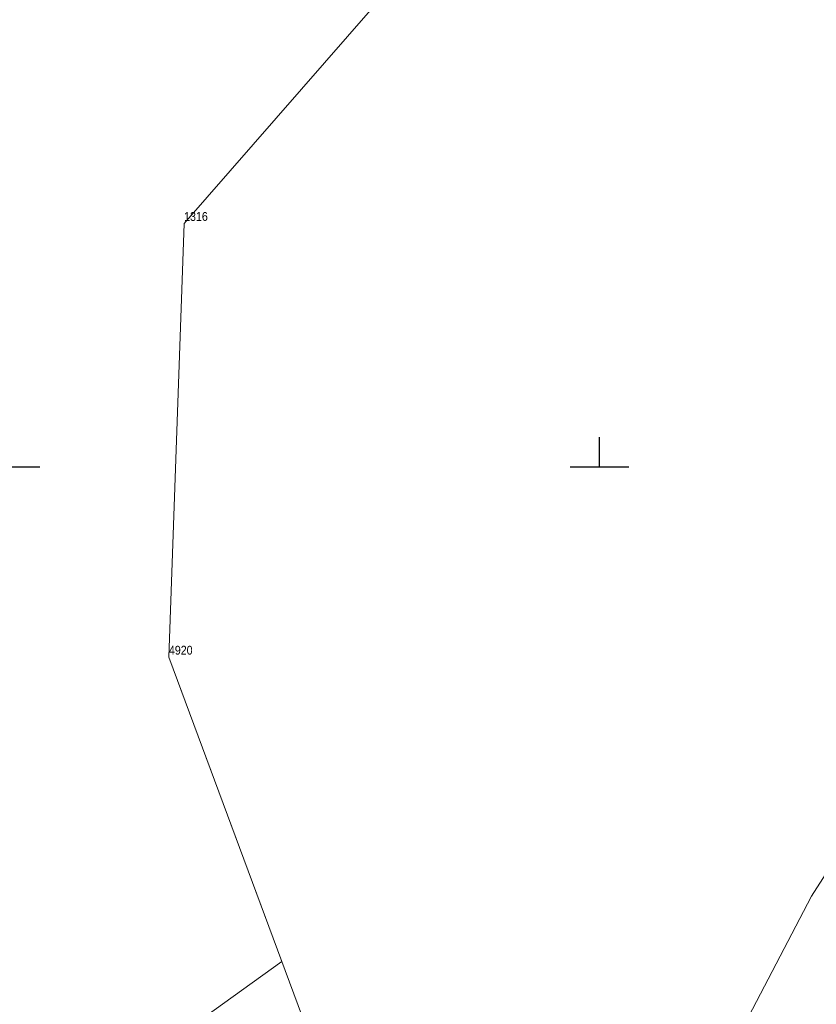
# Model space of a CAD drawing. Header units: metres. Extents: x 5551907 to 5556416, y 5709283 to 5712755.
# Tile 9 of 100: x 5554301 to 5554368, y 5710454 to 5710538. Entities that reach past the tile are written whole.
import ezdxf
from ezdxf.enums import TextEntityAlignment as Align

# ---------------------------------------------------------------- set-up
doc = ezdxf.new("R2010")
doc.units = ezdxf.units.M
doc.linetypes.add('219-500', pattern=[0])
doc.layers.get('0').update_dxf_attribs({"color": 2, "lineweight": 5})
doc.styles.get("Standard").update_dxf_attribs({"font": 'Working1250', "width": 0.75})

# ---------------------------------------------------------------- blocks, each defined once
blk = doc.blocks.new('203')
at = {"linetype": 'Continuous', "lineweight": 0}
h = blk.add_hatch(color=0, dxfattribs=at)
edge = h.paths.add_edge_path()
edge.add_arc((0, 0), 0.045, 0, 360)
blk = doc.blocks.new('RAMKA500K')
at = {"color": 0}
for p, q in [((350, 0), (350, 2.5)), ((297.5, 0), (302.5, 0)), ((347.5, 0), (352.5, 0))]:
    blk.add_line(p, q, dxfattribs=at)

msp = doc.modelspace()

# ---------------------------------------------------------------- linework, layer by layer
at = {"layer": '218-kontur użytku gruntowego', "color": 3, "linetype": 'CONTINUOUS', "lineweight": 18, "flags": 128}
for points in [[(5554314.75, 5710520.64), (5554332.52, 5710541.02)], [(5554313.46, 5710483.83), (5554314.75, 5710520.64)], [(5554323.05, 5710458.02), (5554313.46, 5710483.83)], [(5554373.07, 5710471.46), (5554367.99, 5710463.55)], [(5554367.99, 5710463.55), (5554357.68, 5710443.77)], [(5554286.54, 5710431.79), (5554323.05, 5710458.02)]]:
    msp.add_lwpolyline(points, dxfattribs=at)
at = {"layer": '219-działka ewidencyjna', "color": 7, "linetype": '219-500', "lineweight": 18, "flags": 128}
for points in [[(5554314.75, 5710520.64), (5554332.52, 5710541.02)], [(5554314.75, 5710520.64), (5554313.46, 5710483.83)], [(5554313.46, 5710483.83), (5554332.19, 5710433.4)]]:
    msp.add_lwpolyline(points, dxfattribs=at)

# ---------------------------------------------------------------- block references
at = {"layer": '203-punkt graniczny', "color": 7, "linetype": 'CONTINUOUS', "lineweight": 18}
for p in [(5554314.75, 5710520.64), (5554313.46, 5710483.83)]:
    msp.add_blockref('203', p, dxfattribs=at)
at = {"layer": 'Wstawianie ramki sekcyjnej z opisem', "color": 7, "linetype": 'CONTINUOUS', "lineweight": 13}
msp.add_blockref('RAMKA500K', (5554000, 5710500), dxfattribs=at)
msp.add_blockref('RAMKA500K', (5554000, 5710500), dxfattribs=at)
msp.add_blockref('RAMKA500K', (5554000, 5710500), dxfattribs=at)
msp.add_blockref('RAMKA500K', (5554000, 5710500), dxfattribs=at)

# ---------------------------------------------------------------- texts
at = {"layer": '203-punkt graniczny-Atr103', "color": 7, "width": 0.9}
for s, p in [('1316', (5554314.75, 5710520.64)), ('1316', (5554314.75, 5710520.64)), ('4920', (5554313.46, 5710483.83)), ('4920', (5554313.46, 5710483.83))]:
    msp.add_text(s, height=0.75, dxfattribs=at).set_placement(p, align=Align.BOTTOM_LEFT)

doc.saveas('drawing.dxf')
